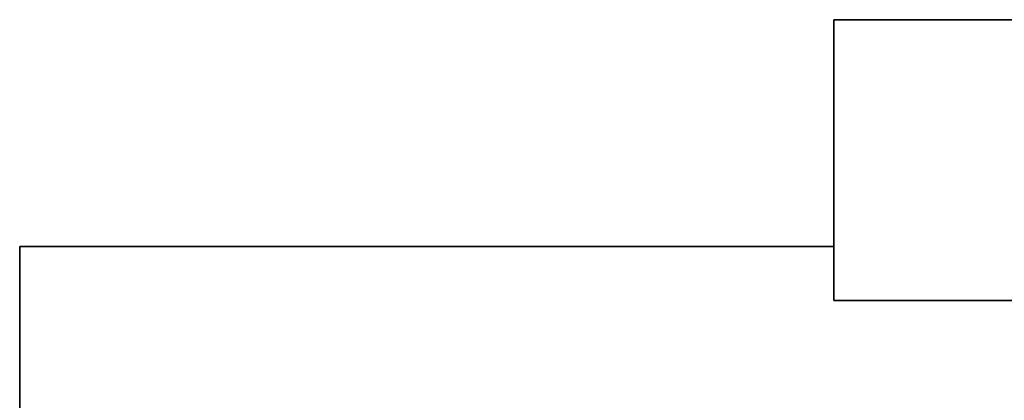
# Model space of a CAD drawing. Header units: millimetres. Extents: x 377 to 883, y 158 to 732.
# Tile 5 of 7: x 377 to 585, y 536 to 616. Entities that reach past the tile are written whole.
import ezdxf

# ---------------------------------------------------------------- set-up
doc = ezdxf.new("R2010")
doc.units = ezdxf.units.MM
doc.header["$LTSCALE"] = 3
doc.layers.add('Krawędzie widoczne(ISO)', color=7, linetype='Continuous', lineweight=35, true_color=0x262659)

msp = doc.modelspace()

# ---------------------------------------------------------------- linework, layer by layer
at = {"layer": 'Krawędzie widoczne(ISO)'}
for p, q in [((635.17, 616.2), (549.17, 616.2)), ((549.17, 616.2), (549.17, 556.94)), ((377.25, 568.3), (377.25, 394.7)), ((377.25, 568.3), (549.17, 568.3)), ((549.17, 556.94), (635.17, 556.94))]:
    msp.add_line(p, q, dxfattribs=at)

doc.saveas('drawing.dxf')
